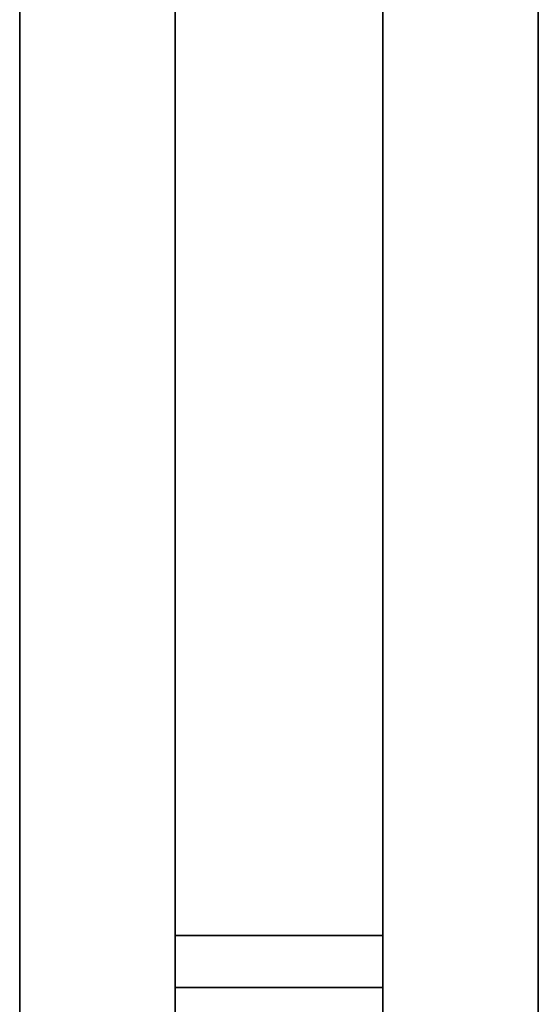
# Model space of a CAD drawing. Header units: millimetres. Extents: x -300186 to 535068, y -28581 to 763298.
# Tile 164 of 256: x 4741 to 4791, y 135474 to 135569. Entities that reach past the tile are written whole.
import ezdxf

# ---------------------------------------------------------------- set-up
doc = ezdxf.new("R2010")
doc.units = ezdxf.units.MM
doc.header["$LTSCALE"] = 10
doc.layers.add('Visible (ISO)', color=7, linetype='Continuous', lineweight=35)

msp = doc.modelspace()

# ---------------------------------------------------------------- linework, layer by layer
at = {"layer": 'Visible (ISO)'}
for p, q in [((4740.571, 135354.339, 159.59), (4740.571, 137714.339, 159.59)), ((4755.571, 137714.339, 159.59), (4755.571, 135354.339, 159.59)), ((4775.571, 135374.339, 159.59), (4775.571, 137714.339, 159.59)), ((4790.571, 137714.339, 159.59), (4790.571, 135389.339, 159.59)), ((4755.571, 135481.089, 159.59), (4775.571, 135481.089, 159.59)), ((4755.571, 135476.089, 159.59), (4775.571, 135476.089, 159.59))]:
    msp.add_line(p, q, dxfattribs=at)

doc.saveas('drawing.dxf')
